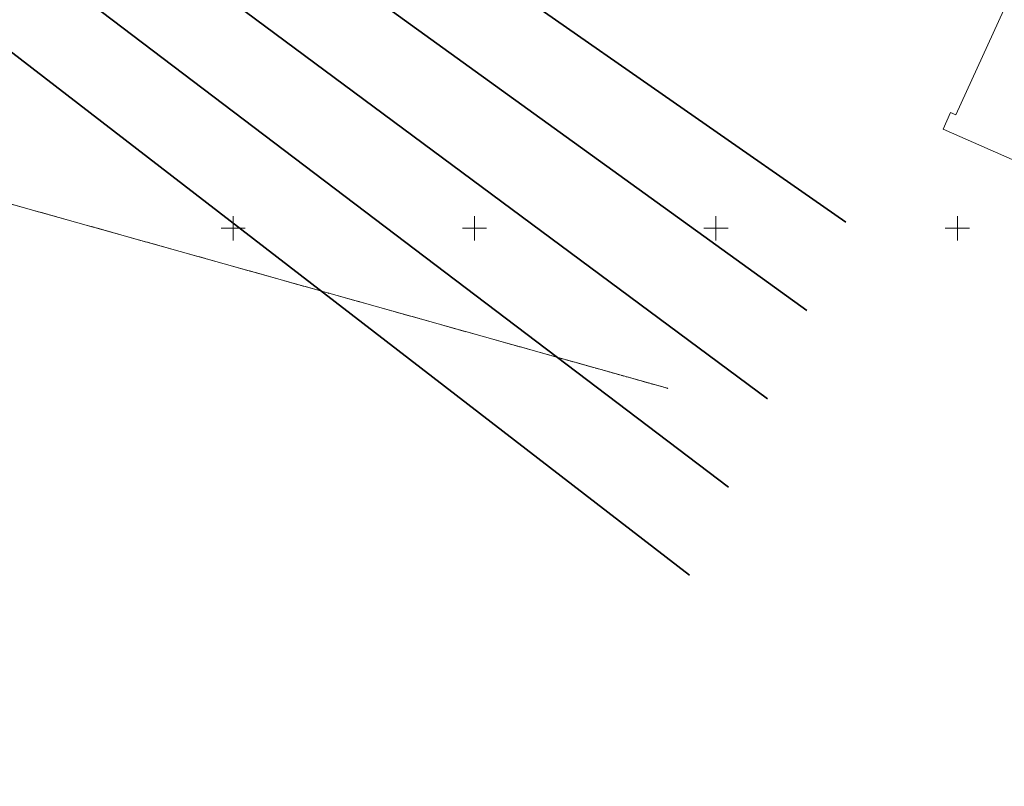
# Model space of a CAD drawing. Header units: metres. Extents: x -1013 to 1491425, y -5789533 to 1032.
# Tile 10 of 66: x -246 to -42, y -251 to -92. Entities that reach past the tile are written whole.
import ezdxf
from ezdxf.xclip import XClip

# ---------------------------------------------------------------- set-up
doc = ezdxf.new("R2010")
doc.units = ezdxf.units.M
doc.header["$MEASUREMENT"] = 0
doc.header["$XCLIPFRAME"] = 0
doc.linetypes.add('GUK', pattern=[2, 1.5, -0.5])
doc.linetypes.add('GUZ', pattern=[1, 0.5, -0.5])
doc.layers.add('700-L Mapa 1_500 dwg', color=7, linetype='Continuous')
for name, color, linetype, lineweight in [('703-L Płaszczyzny podejścia 2D3', 152, 'Continuous', 30), ('703-L Płaszczyzny podejścia 2D38', 171, 'Continuous', 35), ('GN.6640.3638.2023_9_Dzialki7', 9, 'Continuous', 18), ('GN.6640.3638.2023_9_EGBB_L_17', 9, 'Continuous', 18), ('GN.6640.3638.2023_9_Kontury90', 9, 'Continuous', 18), ('GN.6640.3638.2023_9_PODZIAL_SEKCYJNY_L_07', 9, 'Continuous', 18), ('GN.6640.3638.2023_9_Punkty7', 9, 'Continuous', 18), ('GN.6640.3638.2023_9_Uzytki7', 9, 'Continuous', 18)]:
    doc.layers.add(name, color=color, linetype=linetype, lineweight=lineweight)

# ---------------------------------------------------------------- blocks, each defined once
blk = doc.blocks.new('Rysunek_1_9', base_point=(-7447251.91, -5789835.33))
at = {"layer": 'GN.6640.3638.2023_9_Dzialki7', "color": 9, "linetype": 'Continuous', "lineweight": 18}
for p, q in [((-262.98, -126.07), (-182.11, -148.77)), ((-182.11, -148.77), (-111.95, -168.47))]:
    blk.add_line(p, q, dxfattribs=at)
at = {"layer": 'GN.6640.3638.2023_9_EGBB_L_17', "color": 9, "linetype": 'Continuous', "lineweight": 18}
for p, q in [((-52.21, -111.83), (-37.87, -80.41)), ((-54.82, -114.81), (-53.31, -111.35)), ((-53.31, -111.35), (-52.21, -111.83)), ((-40.54, -121.04), (-54.82, -114.81))]:
    blk.add_line(p, q, dxfattribs=at)
at = {"layer": 'GN.6640.3638.2023_9_Kontury90', "color": 9, "linetype": 'GUK', "lineweight": 18}
for p, q in [((-262.98, -126.07), (-182.11, -148.77)), ((-182.11, -148.77), (-134.57, -162.12)), ((-134.57, -162.12), (-111.95, -168.47))]:
    blk.add_line(p, q, dxfattribs=at)
at = {"layer": 'GN.6640.3638.2023_9_PODZIAL_SEKCYJNY_L_07', "color": 9, "linetype": 'Continuous', "lineweight": 18}
for p, q in [((-201.91, -137.83), (-201.91, -132.83)), ((-151.91, -137.83), (-151.91, -132.83)), ((-101.91, -137.83), (-101.91, -132.83)), ((-51.91, -137.83), (-51.91, -132.83)), ((-204.41, -135.33), (-199.41, -135.33)), ((-154.41, -135.33), (-149.41, -135.33)), ((-104.41, -135.33), (-99.41, -135.33)), ((-54.41, -135.33), (-49.41, -135.33))]:
    blk.add_line(p, q, dxfattribs=at)
at = {"layer": 'GN.6640.3638.2023_9_Punkty7', "color": 9, "linetype": 'Continuous', "lineweight": 18}
for centre in [(-182.11, -148.77), (-111.95, -168.47)]:
    blk.add_circle(centre, 0.045, dxfattribs=at)
at = {"layer": 'GN.6640.3638.2023_9_Uzytki7', "color": 9, "linetype": 'GUZ', "lineweight": 18}
for p, q in [((-262.98, -126.07), (-182.11, -148.77)), ((-182.11, -148.77), (-111.95, -168.47))]:
    blk.add_line(p, q, dxfattribs=at)

msp = doc.modelspace()

# ---------------------------------------------------------------- linework, layer by layer
at = {"layer": '703-L Płaszczyzny podejścia 2D3', "color": 152, "linetype": 'Continuous', "lineweight": 30}
msp.add_circle((8.227, 10.355), 1021.659, dxfattribs=at)
at = {"layer": '703-L Płaszczyzny podejścia 2D38', "color": 171, "linetype": 'Continuous', "lineweight": 35}
for p, q in [((-107.415, -207.219), (-645.337, 207.956)), ((-590.481, 183.649), (-99.312, -188.934)), ((-535.626, 159.341), (-91.209, -170.648)), ((-83.107, -152.363), (-480.77, 135.033)), ((-75.004, -134.078), (-425.915, 110.725))]:
    msp.add_line(p, q, dxfattribs=at)

# ---------------------------------------------------------------- block references
at = {"layer": '700-L Mapa 1_500 dwg', "color": 52, "linetype": 'Continuous', "lineweight": 25}
ref = msp.add_blockref('Rysunek_1_9', (-7447251.91, -5789835.327), dxfattribs=at)
XClip(ref).set_block_clipping_path([(-263.024729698, -194.3328058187), (268.520270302, 207.6028993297)])

doc.saveas('drawing.dxf')
